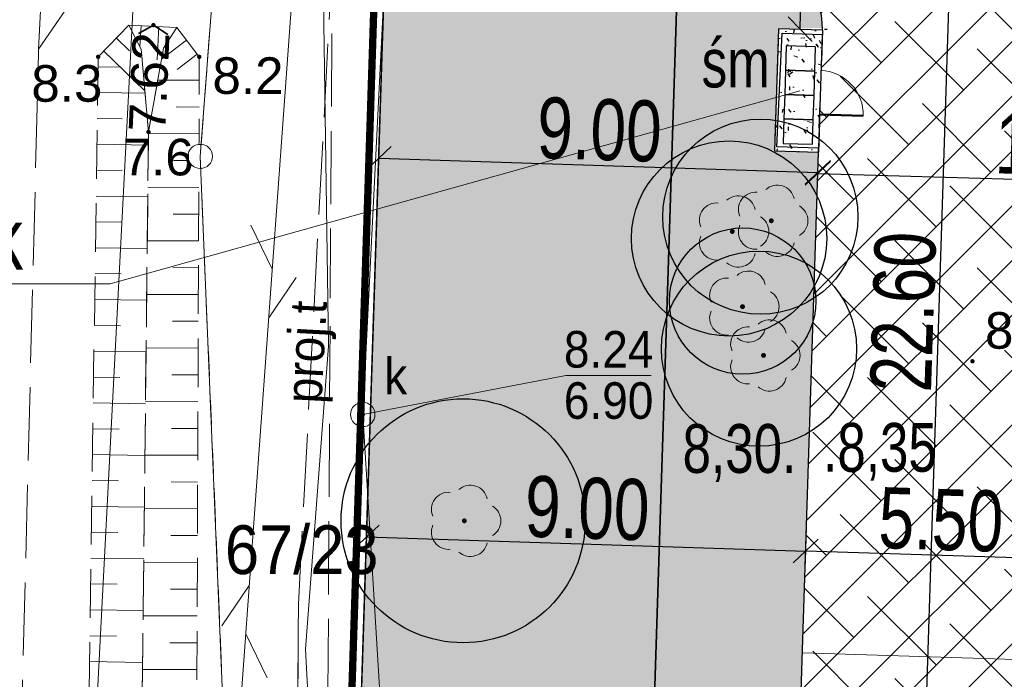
# Model space of a CAD drawing. Extents: x -3 to 10956327, y 0 to 11904415.
# Tile 8 of 14: x 5478128 to 5478148, y 5952206 to 5952219. Entities that reach past the tile are written whole.
import ezdxf
from ezdxf.enums import TextEntityAlignment as Align

# ---------------------------------------------------------------- set-up
doc = ezdxf.new("R2010")
doc.units = 0
doc.header["$LTSCALE"] = 0.5
doc.header["$PDMODE"] = 33
doc.header["$PDSIZE"] = 0.3
for name, pattern in [('1 1', [2, 1, -1]), ('2 1', [3, 2, -1]), ('3 1', [4, 3, -1]), ('EGKK', [4, 3, -1]), ('EGUG', [2, 1, -1]), ('HIDDEN', [0.375, 0.25, -0.125])]:
    doc.linetypes.add(name, pattern=pattern)
doc.layers.get('0').update_dxf_attribs({"color": 251})
doc.layers.get('Defpoints').update_dxf_attribs({"color": 251})
for name, color, linetype, lineweight in [('--budynek', 7, 'Continuous', 20), ('--drzewa do usunięcia', 1, 'Continuous', 30), ('--linia  zabudowy', 1, 'Continuous', 35), ('--naw.utw.proj', 251, 'Continuous', 0), ('--OPISY', 7, 'Continuous', 0), ('--wymiary', 7, 'Continuous', 0), ('--zagos.terenu', 7, 'Continuous', 30), ('EGDE', 7, 'Continuous', 20), ('EGDE_O', 7, 'Continuous', 20), ('EGKK', 251, 'Continuous', 20), ('EGPG', 251, 'Continuous', 20), ('EGPG_O', 251, 'Continuous', 20), ('EGUG', 251, 'Continuous', 20), ('OTK', 251, 'Continuous', 20), ('OTR', 251, 'Continuous', 20), ('OTRN', 251, 'Continuous', 20), ('OTRN_O', 251, 'Continuous', 18), ('OTRS', 251, 'Continuous', 20), ('OTRS_O', 251, 'Continuous', 18), ('OTZ', 3, 'Continuous', 20), ('SUE', 251, 'Continuous', 20), ('SUK', 251, 'Continuous', 20), ('SUK_O', 251, 'Continuous', 20), ('SUPS', 251, 'Continuous', 20), ('SUPS_O', 251, 'Continuous', 0), ('SUT', 251, 'Continuous', 20), ('SUT_O', 251, 'Continuous', 20)]:
    doc.layers.add(name, color=color, linetype=linetype, lineweight=lineweight)
for name, color, linetype in [('--drzewa', 74, 'Continuous'), ('--granica', 2, 'Continuous'), ('--rzędne terenu', 5, 'Continuous'), ('--trawa', 104, 'Continuous'), ('--utw.ażur', 251, 'Continuous')]:
    doc.layers.add(name, color=color, linetype=linetype)
doc.styles.add('1-500', font='arial.ttf', dxfattribs={"width": 0.75, "height": 1.25})
doc.styles.add('BDOT', font='Arial.ttf', dxfattribs={"width": 0.9})
doc.styles.add('EGBP', font='arial.ttf')
doc.styles.add('EGiB', font='Arial.ttf', dxfattribs={"width": 0.9})
doc.styles.add('GESUT', font='Arial.ttf', dxfattribs={"width": 0.9})
doc.styles.add('STYL-1', font='arial.ttf', dxfattribs={"width": 0.75})
doc.linetypes.add('LINIA ZAB2', pattern='A,0.4,[135,RODZLIN.shx,S=0.015,R=0,X=-0.1,Y=0],0.4', length=0.8)
doc.linetypes.add('OGRODZENIE1', pattern='A,0.4,-0.06,[143,RODZLIN.shx,S=0.012,R=0,X=0,Y=0],-0.06,0.4', length=0.92)
doc.linetypes.add('SUTP', pattern='A,7.5,[50,msgB.shx,S=1,R=0,X=0,Y=0],15,[50,msgB.shx,S=1,R=180,X=0,Y=0],7.5', length=30)
doc.dimstyles.new('1-500', dxfattribs={"dimtxt": 1.25, "dimasz": 0.5, "dimexe": 0.5, "dimexo": 1, "dimgap": 0.09, "dimtad": 1, "dimzin": 0, "dimdsep": 46, "dimtxsty": '1-500', "dimblk": 'OBLIQUE', "dimcen": 0.09, "dimclrt": 256, "dimadec": 0, "dimazin": 0, "dimtfac": 1, "dimtdec": 4, "dimtix": 1, "dimtofl": 0, "dimtmove": 2, "dimatfit": 3, "dimldrblk": 'OBLIQUE', "dimfxl": 0.5, "dimfxlon": 1, "dimtvp": 0.9, "dimtolj": 1, "dimtzin": 0, "dimarcsym": 0})

# ---------------------------------------------------------------- blocks, each defined once
blk = doc.blocks.new('OTZL')
at = {"layer": 'OTZ', "color": 0, "lineweight": 18, "const_width": 0.1}
blk.add_lwpolyline([(-0.05, 0, 1), (0.05, 0, 1)], format="xyb", close=True, dxfattribs=at)
at = {"layer": 'OTZ', "color": 0, "lineweight": 18}
for centre, start, end in [((0.247, 0.761), 12, 132), ((-0.647, 0.47), 84, 204), ((0.8, 0), 300, 60), ((-0.647, -0.47), 156, 276), ((0.247, -0.761), 228, 348)]:
    blk.add_arc(centre, 0.7, start, end, dxfattribs=at)
blk = doc.blocks.new('OTRN')
at = {"layer": 'OTRN', "color": 0, "const_width": 0.09}
blk.add_lwpolyline([(-0.045, 0, 1), (0.045, 0, 1)], format="xyb", close=True, dxfattribs=at)
at = {"layer": 'OTRN_O', "color": 0, "style": 'BDOT'}
blk.add_attdef('RZEDNA', (0.514, 0.515), '', height=1.5, dxfattribs=at)
blk = doc.blocks.new('SUKS')
at = {"layer": 'SUK', "color": 0, "lineweight": 18}
blk.add_circle((0, 0), 0.5, dxfattribs=at)
blk = doc.blocks.new('SUPS_A')
at = {"layer": 'SUPS', "color": 0, "const_width": 0.09, "flags": 128}
blk.add_lwpolyline([(-0.045, 0, 1), (0.045, 0, 1)], format="xyb", close=True, dxfattribs=at)
at = {"layer": 'SUPS_O', "color": 0, "style": 'GESUT', "width": 0.9}
blk.add_attdef('RZG', text='', height=1.5, dxfattribs=at).set_placement((3.31, -1.44), align=Align.CENTER)
blk.add_attdef('RZD', text='', height=1.5, dxfattribs=at).set_placement((3.31, -2.04), align=Align.TOP_CENTER)
blk = doc.blocks.new('EGPG_a')
at = {"layer": 'EGPG_O', "color": 0, "style": 'EGBP'}
blk.add_attdef('NRP', (0.976, 0.519), '', height=1.5, dxfattribs=at)
at = {"color": 0}
blk.add_wipeout([(0.48, 0), (0.457, 0.148), (0.388, 0.282), (0.282, 0.388), (0.148, 0.457), (0, 0.48), (-0.148, 0.457), (-0.282, 0.388), (-0.388, 0.282), (-0.457, 0.148), (-0.48, 0), (-0.457, -0.148), (-0.388, -0.282), (-0.282, -0.388), (-0.148, -0.457), (0, -0.48), (0.148, -0.457), (0.282, -0.388), (0.388, -0.282), (0.457, -0.148)], dxfattribs=at).dxf.layer = 'EGPG'
at = {"layer": 'EGPG', "color": 0, "lineweight": 18}
blk.add_circle((0, 0, 1), 0.5, dxfattribs=at)
blk = doc.blocks.new('OTKZ')
at = {"layer": 'OTK', "color": 0, "linetype": 'Continuous', "lineweight": 35}
for q in [(-0.6, -0.36), (0.6, -0.36)]:
    blk.add_line((0, 0), q, dxfattribs=at)
blk = doc.blocks.new('SUTP')
at = {"layer": 'SUT', "color": 0, "lineweight": 18}
for p, q in [((-1, 0.268), (0, 2)), ((1, -1.732), (0, 0))]:
    blk.add_line(p, q, dxfattribs=at)
blk = doc.blocks.new('OTRS')
at = {"layer": 'OTRS', "color": 0, "lineweight": -3, "const_width": 0.09}
blk.add_lwpolyline([(-0.045, 0, 1), (0.045, 0, 1)], format="xyb", close=True, dxfattribs=at)
at = {"layer": 'OTRS_O', "color": 0, "style": 'BDOT'}
blk.add_attdef('RZEDNA', (0.514, 0.515), '', height=1.5, dxfattribs=at)
blk = doc.blocks.new('krzyż')
for p, q in [((0, -0.5), (0, 0.5)), ((-0.5, 0), (0.5, 0))]:
    blk.add_line(p, q)
blk = doc.blocks.new('_Oblique')
at = {"color": 0, "linetype": 'ByBlock', "lineweight": -2}
blk.add_line((-0.5, -0.5), (0.5, 0.5), dxfattribs=at)
blk = doc.blocks.new('*D228')
at = {"layer": '--wymiary', "color": 0, "lineweight": -2}
for p, q in [((5478135.657, 5952216.494), (5478135.664, 5952216.689)), ((5478144.653, 5952216.205), (5478144.659, 5952216.401)), ((5478135.647, 5952216.19), (5478144.643, 5952215.901))]:
    blk.add_line(p, q, dxfattribs=at)
at = {"layer": 'Defpoints', "color": 0}
for p in [(5478144.643, 5952215.901), (5478135.625, 5952215.495), (5478144.62, 5952215.206)]:
    blk.add_point(p, dxfattribs=at)
at = {"layer": '--wymiary', "color": 0, "lineweight": -2, "xscale": 0.5, "yscale": 0.5, "zscale": 0.5}
for p, rotation in [((5478135.647, 5952216.19), 178.160296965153), ((5478144.643, 5952215.901), 358.160296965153)]:
    blk.add_blockref('_Oblique', p, dxfattribs=dict(at, rotation=rotation))
at = {"layer": '--wymiary', "insert": (5478140.169, 5952216.773), "char_height": 1.25, "attachment_point": 5, "rotation": 358.1603, "style": '1-500'}
blk.add_mtext('\\A1;9.00', dxfattribs=at)
blk = doc.blocks.new('*D273')
at = {"layer": '--wymiary', "color": 0, "lineweight": -2}
for p, q in [((5478144.382, 5952207.778), (5478144.41, 5952208.641)), ((5478149.879, 5952207.602), (5478149.907, 5952208.464)), ((5478149.891, 5952207.964), (5478144.394, 5952208.141))]:
    blk.add_line(p, q, dxfattribs=at)
at = {"layer": 'Defpoints', "color": 0}
for p in [(5478144.394, 5952208.141), (5478144.35, 5952206.779), (5478149.847, 5952206.602)]:
    blk.add_point(p, dxfattribs=at)
at = {"layer": '--wymiary', "color": 0, "lineweight": -2, "xscale": 0.5, "yscale": 0.5, "zscale": 0.5}
for p, rotation in [((5478144.394, 5952208.141), 178.1602969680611), ((5478149.891, 5952207.964), 358.1602969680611)]:
    blk.add_blockref('_Oblique', p, dxfattribs=dict(at, rotation=rotation))
at = {"layer": '--wymiary', "insert": (5478147.166, 5952208.78), "char_height": 1.25, "attachment_point": 5, "rotation": 358.1603, "style": '1-500'}
blk.add_mtext('\\A1;5.50', dxfattribs=at)
blk = doc.blocks.new('*D274')
at = {"layer": '--wymiary', "color": 0, "lineweight": -2}
for p, q in [((5478135.392, 5952208.227), (5478135.414, 5952208.93)), ((5478144.387, 5952207.939), (5478144.41, 5952208.641)), ((5478135.398, 5952208.43), (5478144.394, 5952208.141))]:
    blk.add_line(p, q, dxfattribs=at)
at = {"layer": 'Defpoints', "color": 0}
for p in [(5478144.394, 5952208.141), (5478135.36, 5952207.228), (5478144.355, 5952206.939)]:
    blk.add_point(p, dxfattribs=at)
at = {"layer": '--wymiary', "color": 0, "lineweight": -2, "xscale": 0.5, "yscale": 0.5, "zscale": 0.5}
for p, rotation in [((5478135.398, 5952208.43), 178.1602969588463), ((5478144.394, 5952208.141), 358.1602969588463)]:
    blk.add_blockref('_Oblique', p, dxfattribs=dict(at, rotation=rotation))
at = {"layer": '--wymiary', "insert": (5478139.919, 5952209.013), "char_height": 1.25, "attachment_point": 5, "rotation": 358.1603, "style": '1-500'}
blk.add_mtext('\\A1;9.00', dxfattribs=at)
blk = doc.blocks.new('*D276')
at = {"layer": '--wymiary', "color": 0, "lineweight": -2}
for p, q in [((5478146.762, 5952201.724), (5478147.488, 5952224.313)), ((5478146.988, 5952224.329), (5478147.988, 5952224.297)), ((5478146.263, 5952201.74), (5478147.262, 5952201.708))]:
    blk.add_line(p, q, dxfattribs=at)
at = {"layer": 'Defpoints', "color": 0}
for p in [(5478145.938, 5952224.362), (5478147.488, 5952224.313), (5478145.212, 5952201.774)]:
    blk.add_point(p, dxfattribs=at)
at = {"layer": '--wymiary', "color": 0, "lineweight": -2, "xscale": 0.5, "yscale": 0.5, "zscale": 0.5}
for p, rotation in [((5478147.488, 5952224.313), 88.16029638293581), ((5478146.762, 5952201.724), 268.1602963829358)]:
    blk.add_blockref('_Oblique', p, dxfattribs=dict(at, rotation=rotation))
at = {"layer": '--wymiary', "insert": (5478146.397, 5952213.042), "char_height": 1.25, "attachment_point": 5, "rotation": 88.1603, "style": '1-500'}
blk.add_mtext('\\A1;22.60', dxfattribs=at)
blk = doc.blocks.new('furtka')
at = {"linetype": 'Continuous', "lineweight": 50, "flags": 128}
blk.add_lwpolyline([(0, 0), (0, 1.005)], dxfattribs=at)
at = {"linetype": 'Continuous'}
blk.add_arc((0, 0), 1.005, 0, 90, dxfattribs=at)
blk = doc.blocks.new('*D295')
at = {"layer": '--wymiary', "color": 0, "lineweight": -2}
for p, q in [((5478144.643, 5952215.882), (5478155.138, 5952215.564)), ((5478144.625, 5952215.303), (5478144.628, 5952215.382)), ((5478155.12, 5952214.985), (5478155.123, 5952215.064))]:
    blk.add_line(p, q, dxfattribs=at)
at = {"layer": 'Defpoints', "color": 0}
for p in [(5478144.656, 5952216.303), (5478155.151, 5952215.985), (5478155.138, 5952215.564)]:
    blk.add_point(p, dxfattribs=at)
at = {"layer": '--wymiary', "color": 0, "lineweight": -2, "xscale": 0.5, "yscale": 0.5, "zscale": 0.5}
for p, rotation in [((5478144.643, 5952215.882), 178.2625301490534), ((5478155.138, 5952215.564), 358.2625301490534)]:
    blk.add_blockref('_Oblique', p, dxfattribs=dict(at, rotation=rotation))
at = {"layer": '--wymiary', "insert": (5478149.913, 5952216.451), "char_height": 1.25, "attachment_point": 5, "rotation": 358.2625, "style": '1-500'}
blk.add_mtext('\\A1;10.50', dxfattribs=at)
blk = doc.blocks.new('*D316')
at = {"layer": '--wymiary', "color": 0, "lineweight": -2}
for p, q in [((5478144.282, 5952218.837), (5478144.391, 5952225.788)), ((5478144.946, 5952225.779), (5478144.891, 5952225.78)), ((5478144.837, 5952218.828), (5478144.782, 5952218.829))]:
    blk.add_line(p, q, dxfattribs=at)
at = {"layer": 'Defpoints', "color": 0}
for p in [(5478143.946, 5952225.795), (5478144.391, 5952225.788), (5478143.837, 5952218.844)]:
    blk.add_point(p, dxfattribs=at)
at = {"layer": '--wymiary', "color": 0, "lineweight": -2, "xscale": 0.5, "yscale": 0.5, "zscale": 0.5}
for p, rotation in [((5478144.391, 5952225.788), 89.1029324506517), ((5478144.282, 5952218.837), 269.1029324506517)]:
    blk.add_blockref('_Oblique', p, dxfattribs=dict(at, rotation=rotation))
at = {"layer": '--wymiary', "insert": (5478143.608, 5952222.324), "char_height": 1.25, "attachment_point": 5, "rotation": 89.1029, "style": '1-500'}
blk.add_mtext('\\A1;6.95', dxfattribs=at)
blk = doc.blocks.new('*D326')
at = {"color": 0, "lineweight": -2}
for p, q in [((5478123.686, 5952226.313), (5478122.788, 5952198.283)), ((5478124.185, 5952226.297), (5478123.186, 5952226.329)), ((5478123.288, 5952198.267), (5478122.288, 5952198.299))]:
    blk.add_line(p, q, dxfattribs=at)
at = {"layer": 'Defpoints', "color": 0}
for p in [(5478135.96, 5952225.92), (5478122.788, 5952198.283), (5478135.062, 5952197.89)]:
    blk.add_point(p, dxfattribs=at)
at = {"color": 0, "lineweight": -2, "xscale": 0.5, "yscale": 0.5, "zscale": 0.5}
for p, rotation in [((5478123.686, 5952226.313), 88.16605781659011), ((5478122.788, 5952198.283), 268.1660578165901)]:
    blk.add_blockref('_Oblique', p, dxfattribs=dict(at, rotation=rotation))
at = {"insert": (5478122.509, 5952212.321), "char_height": 1.25, "attachment_point": 5, "rotation": 88.1661, "style": '1-500'}
blk.add_mtext('\\A1;28.04', dxfattribs=at)

msp = doc.modelspace()

# ---------------------------------------------------------------- hatches: boundary and pattern name
at = {"layer": '--naw.utw.proj', "linetype": 'HIDDEN'}
h = msp.add_hatch(dxfattribs=at)
h.set_pattern_fill('02-Tynk zaprawa', color=256, scale=0.75)
h.set_pattern_definition([(10, (2711033.6082, 2969837.811), (-0.0214054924, 2.2809355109), [0, -0.75]), (12, (2711033.8332, 2969837.436), (-0.2477180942, 2.2476122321), [0, -0.75]), (-3, (2711033.3082, 2969837.286), (0.4922419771, 2.2272904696), [0, -1.125]), (-82, (2711033.3832, 2969837.3985), (3.1169359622, -0.6222621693), [0, -0.375]), (23, (2711033.3082, 2969837.3235), (0.5016122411, 2.657232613), [0, -0.6]), (58, (2711033.1582, 2969837.136), (2.8222854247, -0.4369839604), [0, -0.45]), (79, (2711033.1582, 2969837.586), (-2.771084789, 1.0734705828), [0, -0.675]), (40, (2711033.6082, 2969837.811), (-2.12318687, 3.1137120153), [0, -0.75]), (92, (2711033.8332, 2969837.436), (-3.0060248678, 0.120164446), [0, -0.75]), (-43, (2711033.308, 2969837.286), (3.8547490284, 3.5838575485), [0, -1.125]), (-12, (2711033.3832, 2969837.3985), (1.4948562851, 1.9825248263), [0, -0.375]), (63, (2711033.3082, 2969837.3235), (-1.2569534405, 2.3239391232), [0, -0.675]), (6, (2711033.1582, 2969837.136), (1.161955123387, -0.292645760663), [0, -0.45]), (138, (2711033.1582, 2969837.586), (-2.8492060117, -2.3797636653), [0, -3.225]), (82, (2711033.6082, 2969837.811), (-2.1759132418, 0.684490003), [0.075, -0.75]), (-12, (2711033.8332, 2969837.436), (0.6878845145, 2.1540519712), [0.075, -0.75]), (37, (2711033.3082, 2969837.286), (-1.0545954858, 2.0226105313), [0.075, -1.125]), (-102, (2711033.3832, 2969837.3985), (2.7161355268, -1.6507900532), [0.075, -0.375]), (103, (2711033.3082, 2969837.3235), (-2.5297592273, 0.9554152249), [0.075, -0.6]), (-19, (2711033.1582, 2969837.136), (0.2090919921, -2.8482504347), [0.075, -0.45]), (9, (2711033.1582, 2969837.586), (0.0609655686, 2.9711164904), [0.075, -0.675]), (-92, (2711033.6082, 2969837.811), (3.73462829, -0.5056446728), [0.075, -0.75]), (-62, (2711033.8332, 2969837.436), (2.7544738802, 1.20975148), [0.075, -0.75]), (143, (2711033.308, 2969837.286), (-3.459017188, -3.967155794), [0.075, -1.125]), (112, (2711033.3832, 2969837.3985), (-2.4795005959, 0.1306782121), [0.075, -0.375]), (-53, (2711033.3082, 2969837.3235), (2.6397547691, 0.1109944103), [0.075, -0.675]), (126, (2711033.1582, 2969837.136), (-0.32753889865, 1.152605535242), [0.075, -0.45]), (38, (2711033.1582, 2969837.586), (-1.8488502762, 3.219161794), [0.075, -3.225]), (82, (2711033.6157, 2969837.811), (-2.1759132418, 0.684490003), [0.075, -0.75]), (-12, (2711033.8407, 2969837.436), (0.6878845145, 2.1540519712), [0.075, -0.75]), (37, (2711033.3157, 2969837.286), (-1.0545954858, 2.0226105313), [0.075, -1.125]), (-102, (2711033.3907, 2969837.3985), (2.7161355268, -1.6507900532), [0.075, -0.375]), (103, (2711033.3157, 2969837.3235), (-2.5297592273, 0.9554152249), [0.075, -0.6]), (-19, (2711033.1507, 2969837.136), (0.2090919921, -2.8482504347), [0.075, -0.45]), (9, (2711033.1507, 2969837.586), (0.0609655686, 2.9711164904), [0.075, -0.675]), (-92, (2711033.6157, 2969837.811), (3.73462829, -0.5056446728), [0.075, -0.75]), (-62, (2711033.8407, 2969837.436), (2.7544738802, 1.20975148), [0.075, -0.75]), (143, (2711033.3157, 2969837.286), (-3.459017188, -3.967155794), [0.075, -1.125]), (112, (2711033.3907, 2969837.3985), (-2.4795005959, 0.1306782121), [0.075, -0.375]), (-53, (2711033.3157, 2969837.3235), (2.6397547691, 0.1109944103), [0.075, -0.675]), (126, (2711033.1507, 2969837.136), (-0.32753889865, 1.152605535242), [0.075, -0.45]), (38, (2711033.1507, 2969837.586), (-1.8488502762, 3.219161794), [0.075, -3.225])])
h.paths.add_polyline_path([(5478143.837, 5952218.844), (5478144.736, 5952218.815), (5478144.656, 5952216.316), (5478143.757, 5952216.345)])
at = {"layer": '--utw.ażur'}
h = msp.add_hatch(dxfattribs=at)
h.set_pattern_fill('ANSI38', color=256, scale=0.25, style=0)
h.paths.add_polyline_path([(5478144.246, 5952203.557, -0.284874), (5478146.06, 5952201.747), (5478149.687, 5952201.63), (5478150.3, 5952220.716), (5478156.301, 5952220.533), (5478156.414, 5952224.036), (5478141.917, 5952224.491), (5478139.418, 5952224.572), (5478135.906, 5952224.684), (5478135.77, 5952220.602), (5478143.285, 5952220.362, -0.405573), (5478144.737, 5952218.863), (5478144.656, 5952216.316)])

# ---------------------------------------------------------------- linework, layer by layer
at = {"layer": '--drzewa'}
for centre, radius in [((5478143.465, 5952214.993, 8.209), 2), ((5478142.824, 5952214.547, 8.209), 2), ((5478143.103, 5952213.264, 8.209), 1.5), ((5478143.437, 5952212.288, 8.209), 2)]:
    msp.add_circle(centre, radius, dxfattribs=at)
at = {"layer": '--linia  zabudowy', "linetype": 'LINIA ZAB2', "ltscale": 10}
msp.add_lwpolyline([(5478142.281, 5952235.821), (5478142.121, 5952230.823), (5478141.96, 5952225.826), (5478141.057, 5952197.707)], dxfattribs=at)
at = {"layer": '--wymiary'}
msp.add_line((5478151.275, 5952205.831), (5478144.327, 5952206.055), dxfattribs=at)
at = {"layer": '--zagos.terenu', "linetype": 'HIDDEN', "lineweight": 25, "ltscale": 5}
msp.add_line((5478144.736, 5952218.815), (5478144.656, 5952216.316), dxfattribs=at)
at = {"layer": '--zagos.terenu', "linetype": 'Continuous'}
msp.add_line((5478144.246, 5952203.556), (5478144.656, 5952216.316), dxfattribs=at)
msp.add_lwpolyline([(5478144.736, 5952218.815), (5478143.837, 5952218.844), (5478143.757, 5952216.345), (5478144.656, 5952216.316)], dxfattribs=at)
at = {"layer": '--zagos.terenu', "linetype": 'Continuous', "lineweight": 25, "ltscale": 5, "flags": 128}
for points in [[(5478143.981, 5952217.996), (5478144.581, 5952217.977), (5478144.597, 5952218.477), (5478143.997, 5952218.496)], [(5478143.965, 5952217.496), (5478144.565, 5952217.477), (5478144.581, 5952217.977), (5478143.981, 5952217.996)], [(5478143.949, 5952216.997), (5478144.549, 5952216.977), (5478144.565, 5952217.477), (5478143.965, 5952217.496)], [(5478143.933, 5952216.497), (5478144.533, 5952216.478), (5478144.549, 5952216.977), (5478143.949, 5952216.997)]]:
    msp.add_lwpolyline(points, close=True, dxfattribs=at)
at = {"layer": '--zagos.terenu', "linetype": 'Continuous'}
msp.add_arc((5478143.237, 5952218.863), 1.5, 358.1603, 88.1603, dxfattribs=at)
at = {"color": 104}
msp.add_line((5478143.829, 5952218.588), (5478143.764, 5952216.589), dxfattribs=at)
at = {"color": 6}
msp.add_line((5478144.672, 5952216.816), (5478144.688, 5952217.316), dxfattribs=at)
at = {"color": 34, "linetype": 'OGRODZENIE1', "lineweight": 30, "ltscale": 3}
msp.add_lwpolyline([(5478143.91, 5952218.758), (5478144.734, 5952218.731), (5478144.659, 5952216.401), (5478143.8, 5952216.425)], close=True, dxfattribs=at)
at = {"layer": 'OTK', "linetype": '3 1', "lineweight": 18}
msp.add_lwpolyline([(5478128.828, 5952171.097), (5478128.63, 5952175.15), (5478128.21, 5952200), (5478128.68, 5952218.43), (5478128.8, 5952220.95), (5478128.95, 5952224.6), (5478129.06, 5952228.05), (5478130.35, 5952248.13), (5478131.12, 5952258.45), (5478131.23, 5952259.771)], dxfattribs=at)
msp.add_lwpolyline([(5478128.68, 5952218.43), (5478129.31, 5952219.35), (5478129.82, 5952219.96), (5478130.43, 5952220.37), (5478131.15, 5952220.59), (5478132.38, 5952220.77), (5478135.792, 5952220.602), (5478135.928, 5952224.684), (5478133.98, 5952224.84), (5478132.3, 5952224.98), (5478131.27, 5952225.19), (5478130.69, 5952225.52), (5478130.02, 5952226.28), (5478129.5, 5952227.17), (5478129.06, 5952228.05), (5478128.95, 5952224.6), (5478128.8, 5952220.95)], close=True, dxfattribs=at)
at = {"layer": 'OTK', "linetype": '1 1', "lineweight": 35, "flags": 128}
msp.add_lwpolyline([(5478131.32, 5952226.92), (5478131.03, 5952218.92)], dxfattribs=at)
at = {"layer": 'OTR'}
for p, q in [((5478130.777, 5952218.907), (5478130.755, 5952218.478)), ((5478131.144, 5952218.889), (5478131.109, 5952218.21)), ((5478130.273, 5952218.655), (5478130.539, 5952218.396)), ((5478131.708, 5952218.611), (5478131.199, 5952218.221)), ((5478130.016, 5952218.389), (5478130.855, 5952217.576)), ((5478131.928, 5952218.325), (5478131.516, 5952218.009)), ((5478129.897, 5952218.067), (5478130.355, 5952218.06)), ((5478131.968, 5952217.79), (5478131.122, 5952217.793)), ((5478129.889, 5952217.537), (5478130.86, 5952217.523)), ((5478131.966, 5952217.241), (5478131.494, 5952217.243)), ((5478129.882, 5952217.007), (5478130.394, 5952216.999)), ((5478131.964, 5952216.692), (5478130.93, 5952216.696)), ((5478129.874, 5952216.477), (5478130.927, 5952216.461)), ((5478131.962, 5952216.143), (5478131.443, 5952216.145)), ((5478129.867, 5952215.947), (5478130.394, 5952215.939)), ((5478131.96, 5952215.594), (5478130.918, 5952215.598)), ((5478129.859, 5952215.416), (5478130.915, 5952215.401)), ((5478131.958, 5952215.045), (5478131.435, 5952215.047)), ((5478129.851, 5952214.886), (5478130.38, 5952214.879)), ((5478131.956, 5952214.496), (5478130.905, 5952214.5)), ((5478129.844, 5952214.356), (5478130.904, 5952214.341)), ((5478129.836, 5952213.826), (5478130.367, 5952213.819)), ((5478131.954, 5952213.947), (5478131.427, 5952213.949)), ((5478131.952, 5952213.398), (5478130.893, 5952213.401)), ((5478129.828, 5952213.296), (5478130.892, 5952213.281)), ((5478129.821, 5952212.766), (5478130.354, 5952212.758)), ((5478131.95, 5952212.849), (5478131.419, 5952212.85)), ((5478129.813, 5952212.236), (5478130.88, 5952212.221)), ((5478131.948, 5952212.299), (5478130.881, 5952212.303)), ((5478129.806, 5952211.706), (5478130.34, 5952211.698)), ((5478131.946, 5952211.75), (5478131.41, 5952211.752)), ((5478129.798, 5952211.176), (5478130.869, 5952211.16)), ((5478131.944, 5952211.201), (5478130.869, 5952211.205)), ((5478129.79, 5952210.646), (5478130.327, 5952210.638)), ((5478131.942, 5952210.652), (5478131.402, 5952210.654)), ((5478129.783, 5952210.116), (5478130.857, 5952210.1)), ((5478131.94, 5952210.103), (5478130.857, 5952210.107)), ((5478129.775, 5952209.586), (5478130.313, 5952209.578)), ((5478131.937, 5952209.554), (5478131.394, 5952209.556)), ((5478129.768, 5952209.056), (5478130.845, 5952209.04)), ((5478131.935, 5952209.005), (5478130.845, 5952209.009)), ((5478129.76, 5952208.525), (5478130.3, 5952208.518)), ((5478131.933, 5952208.456), (5478131.386, 5952208.458)), ((5478129.752, 5952207.995), (5478130.834, 5952207.98)), ((5478131.931, 5952207.907), (5478130.833, 5952207.911)), ((5478129.745, 5952207.465), (5478130.286, 5952207.458)), ((5478131.929, 5952207.358), (5478131.378, 5952207.36)), ((5478129.737, 5952206.935), (5478130.822, 5952206.92)), ((5478131.927, 5952206.809), (5478130.821, 5952206.813)), ((5478129.729, 5952206.405), (5478130.273, 5952206.397)), ((5478131.925, 5952206.26), (5478131.37, 5952206.262)), ((5478129.722, 5952205.875), (5478130.81, 5952205.859)), ((5478131.923, 5952205.711), (5478130.809, 5952205.715))]:
    msp.add_line(p, q, dxfattribs=at)
at = {"layer": 'OTR', "linetype": '2 1', "lineweight": 18}
for points in [[(5478131.389, 5952170.103), (5478131.02, 5952177.9), (5478130.74, 5952199.46), (5478130.93, 5952216.73), (5478130.78, 5952218.43), (5478130.53, 5952218.92), (5478129.9, 5952218.27), (5478129.63, 5952199.49), (5478129.66, 5952187.82), (5478130.01, 5952177.81), (5478130.345, 5952170.112)], [(5478132.241, 5952170.434), (5478131.84, 5952177.88), (5478131.9, 5952199.5), (5478131.97, 5952218.27), (5478131.51, 5952218.87), (5478131.24, 5952218.45), (5478130.93, 5952216.73), (5478130.74, 5952199.46), (5478131.02, 5952177.9), (5478131.359, 5952170.742)]]:
    msp.add_lwpolyline(points, dxfattribs=at)
msp.add_lwpolyline([(5478130.53, 5952218.92), (5478130.78, 5952218.43), (5478130.93, 5952216.73), (5478131.24, 5952218.45), (5478131.51, 5952218.87)], close=True, dxfattribs=at)

# ---------------------------------------------------------------- block references
at = {"layer": '--budynek', "linetype": 'Continuous', "xscale": -0.9000000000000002, "yscale": 0.9000000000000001, "rotation": 268.1767586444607}
msp.add_blockref('furtka', (5478144.669, 5952217.087), dxfattribs=at)
at = {"layer": '--drzewa do usunięcia', "xscale": 2, "yscale": 2, "zscale": 2, "rotation": 45}
msp.add_blockref('krzyż', (5478149.54, 5952208.74, 8.36), dxfattribs=at)
at = {"layer": 'OTK', "xscale": 0.5, "yscale": 0.5, "zscale": 0.5, "rotation": 357.9239370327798}
msp.add_blockref('OTKZ', (5478131.03, 5952218.92), dxfattribs=at)
at = {"layer": 'OTRN'}
ref = msp.add_blockref('OTRN', (5478129.9, 5952218.27), dxfattribs=dict(at, xscale=0.5, yscale=0.5, zscale=0.5, rotation=360))
ref.add_attrib('RZEDNA', '8.3', (5478128.53, 5952217.35, 8.3), dxfattribs={"layer": 'OTRN_O', "color": 0, "height": 0.75, "style": 'BDOT'})
ref = msp.add_blockref('OTRN', (5478131.97, 5952218.27), dxfattribs=dict(at, xscale=0.5, yscale=0.5, zscale=0.5, rotation=360))
ref.add_attrib('RZEDNA', '8.2', (5478132.24, 5952217.51, 8.2), dxfattribs={"layer": 'OTRN_O', "color": 0, "height": 0.75, "style": 'BDOT'})
ref = msp.add_blockref('OTRN', (5478130.93, 5952216.73), dxfattribs=dict(at, xscale=0.5, yscale=0.5, zscale=0.5, rotation=360))
ref.add_attrib('RZEDNA', '7.6', (5478130.4, 5952215.84, 7.6), dxfattribs={"layer": 'OTRN_O', "color": 0, "height": 0.75, "style": 'BDOT'})
at = {"layer": 'OTRN', "xscale": 0.5, "yscale": 0.5, "zscale": 0.5}
msp.add_blockref('OTRN', (5478147.81, 5952212.03, 8.29), dxfattribs=at).add_auto_attribs({'RZEDNA': '8.3'})
at = {"layer": 'OTRS'}
ref = msp.add_blockref('OTRS', (5478131.03, 5952218.92, 7.621), dxfattribs=dict(at, xscale=0.5, yscale=0.5, zscale=0.5))
ref.add_attrib('RZEDNA', '7.62', (5478131.272, 5952216.716, 7.621), dxfattribs={"layer": 'OTRS_O', "color": 0, "height": 0.75, "rotation": 447.4647, "style": 'BDOT'})
at = {"layer": 'OTZ', "lineweight": 18, "xscale": 0.5, "yscale": 0.5, "zscale": 0.5}
for p in [(5478143.69, 5952214.91, 8.428), (5478142.89, 5952214.69, 8.209), (5478143.1, 5952213.15, 8.202), (5478143.53, 5952212.15, 8.285)]:
    msp.add_blockref('OTZL', p, dxfattribs=at)
at = {"layer": 'OTZ', "xscale": 0.5, "yscale": 0.5, "zscale": 0.5, "rotation": 360}
msp.add_blockref('OTZL', (5478137.4, 5952208.76), dxfattribs=at)
at = {"layer": 'SUK', "xscale": 0.5, "yscale": 0.5, "zscale": 0.5, "rotation": 360}
msp.add_blockref('SUKS', (5478135.32, 5952210.94), dxfattribs=at)
at = {"layer": 'SUT', "linetype": 'SUTP', "lineweight": 18, "xscale": 0.5, "yscale": 0.5, "zscale": 0.5, "rotation": 355.8464788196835}
msp.add_blockref('SUTP', (5478132.922, 5952206.44), dxfattribs=at)

# ---------------------------------------------------------------- texts
at = {"layer": '--OPISY', "insert": (5478123.555, 5952215.161), "char_height": 1.25, "width": 27.21426, "attachment_point": 1, "line_spacing_factor": 0.8, "style": '1-500'}
msp.add_mtext('\\pxsm1,;śmietnik', dxfattribs=at)
at = {"layer": '--rzędne terenu', "char_height": 1, "width": 11.893, "attachment_point": 1, "style": 'STYL-1'}
for s, insert in [('8,30. ', (5478141.871, 5952210.742, -2.051)), ('.8,35 ', (5478144.751, 5952210.766, -18.512))]:
    msp.add_mtext(s, dxfattribs=dict(at, insert=insert))
at = {"color": 0, "linetype": 'Continuous', "insert": (5478142.262, 5952218.643), "char_height": 1, "width": 0.99254, "attachment_point": 1, "style": '1-500'}
msp.add_mtext('śm', dxfattribs=at)
at = {"layer": 'EGDE_O', "insert": (5478132.496, 5952207.654), "char_height": 1, "attachment_point": 7, "style": 'EGiB'}
msp.add_mtext('67/23', dxfattribs=at)
at = {"layer": 'SUK_O', "insert": (5478135.76, 5952211.35), "char_height": 0.75, "attachment_point": 7, "style": 'GESUT'}
msp.add_mtext('k', dxfattribs=at)

# ---------------------------------------------------------------- dimensions: what is measured, and where the dimension line sits
at = {"layer": '--wymiary'}
for p1, p2, distance, picture, middle in [((5478143.837, 5952218.844), (5478143.946, 5952225.795), -0.445, '*D316', (5478143.608, 5952222.324)), ((5478135.625, 5952215.495), (5478144.62, 5952215.206), 0.695, '*D228', (5478140.169, 5952216.773)), ((5478144.656, 5952216.303), (5478155.151, 5952215.985), -0.421, '*D295', (5478149.913, 5952216.451))]:
    dim = msp.add_aligned_dim(p1=p1, p2=p2, distance=distance, dimstyle='1-500', dxfattribs=at)
    dim.commit()
    dim.dimension.update_dxf_attribs({"geometry": picture, "text_midpoint": middle})
for p1, p2, distance, override, picture, middle in [((5478145.212, 5952201.774), (5478145.938, 5952224.362), -1.551, {"dimtxt": 1.25, "dimtxsty": '1-500'}, '*D276', (5478146.397, 5952213.042)), ((5478135.36, 5952207.228), (5478144.355, 5952206.939), 1.203, {"dimtxt": 1.25}, '*D274', (5478139.919, 5952209.013)), ((5478149.847, 5952206.602), (5478144.35, 5952206.779), -1.363, {"dimtxt": 1.25}, '*D273', (5478147.166, 5952208.78))]:
    dim = msp.add_aligned_dim(p1=p1, p2=p2, distance=distance, dimstyle='1-500', override=override, dxfattribs=at)
    dim.commit()
    dim.dimension.update_dxf_attribs({"geometry": picture, "text_midpoint": middle})

# ---------------------------------------------------------------- next in the draw order: hatches: boundary and pattern name
at = {"layer": '--trawa', "linetype": 'HIDDEN', "transparency": 33554687}
h = msp.add_hatch(dxfattribs=at)
h.set_pattern_fill('02-Tynk zaprawa', color=256, scale=2)
h.set_pattern_definition([(10, (0.8, 1.2), (-0.057081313, 6.0824946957), [0, -2]), (12, (1.4, 0.2), (-0.6605815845, 5.993632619), [0, -2]), (-3, (0, -0.2), (1.312645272, 5.9394412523), [0, -3]), (-82, (0.2, 0.1), (8.311829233, -1.659365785), [0, -1]), (23, (0, -0.1), (1.337632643, 7.0859536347), [0, -1.6]), (58, (-0.4, -0.6), (7.526094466, -1.165290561), [0, -1.2]), (79, (-0.4, 0.6), (-7.389559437, 2.862588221), [0, -1.8]), (40, (0.8, 1.2), (-5.661831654, 8.303232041), [0, -2]), (92, (1.4, 0.2), (-8.016066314, 0.3204385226), [0, -2]), (-43, (0, -0.2), (10.279330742, 9.556953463), [0, -3]), (-12, (0.2, 0.1), (3.986283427, 5.28673287), [0, -1]), (63, (0, -0.1), (-3.3518758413, 6.1971709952), [0, -1.8]), (6, (-0.4, -0.6), (3.0985469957, -0.7803886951), [0, -1.2]), (138, (-0.4, 0.6), (-7.597882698, -6.346036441), [0, -8.6]), (82, (0.8, 1.2), (-5.8024353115, 1.8253066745), [0.2, -2]), (-12, (1.4, 0.2), (1.8343587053, 5.74413859), [0.2, -2]), (37, (0, -0.2), (-2.812254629, 5.3936280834), [0.2, -3]), (-102, (0.2, 0.1), (7.2430280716, -4.4021068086), [0.2, -1]), (103, (0, -0.1), (-6.746024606, 2.547773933), [0.2, -1.6]), (-19, (-0.4, -0.6), (0.5575786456, -7.5953344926), [0.2, -1.2]), (9, (-0.4, 0.6), (0.1625748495, 7.922977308), [0.2, -1.8]), (-92, (0.8, 1.2), (9.959008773, -1.348385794), [0.2, -2]), (-62, (1.4, 0.2), (7.3452636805, 3.2260039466), [0.2, -2]), (143, (0, -0.2), (-9.224045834, -10.579082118), [0.2, -3]), (112, (0.2, 0.1), (-6.612001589, 0.3484752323), [0.2, -1]), (-53, (0, -0.1), (7.039346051, 0.295985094), [0.2, -1.8]), (126, (-0.4, -0.6), (-0.87343706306, 3.07361476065), [0.2, -1.2]), (38, (-0.4, 0.6), (-4.930267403, 8.584431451), [0.2, -8.6]), (82, (0.82, 1.2), (-5.8024353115, 1.8253066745), [0.2, -2]), (-12, (1.42, 0.2), (1.8343587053, 5.74413859), [0.2, -2]), (37, (0.02, -0.2), (-2.812254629, 5.3936280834), [0.2, -3]), (-102, (0.22, 0.1), (7.2430280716, -4.4021068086), [0.2, -1]), (103, (0.02, -0.1), (-6.746024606, 2.547773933), [0.2, -1.6]), (-19, (-0.42, -0.6), (0.5575786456, -7.5953344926), [0.2, -1.2]), (9, (-0.42, 0.6), (0.1625748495, 7.922977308), [0.2, -1.8]), (-92, (0.82, 1.2), (9.959008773, -1.348385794), [0.2, -2]), (-62, (1.42, 0.2), (7.3452636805, 3.2260039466), [0.2, -2]), (143, (0.02, -0.2), (-9.224045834, -10.579082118), [0.2, -3]), (112, (0.22, 0.1), (-6.612001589, 0.3484752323), [0.2, -1]), (-53, (0.02, -0.1), (7.039346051, 0.295985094), [0.2, -1.8]), (126, (-0.42, -0.6), (-0.87343706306, 3.07361476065), [0.2, -1.2]), (38, (-0.42, 0.6), (-4.930267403, 8.584431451), [0.2, -8.6])])
h.paths.add_polyline_path([(5478182.42, 5952197.17), (5478135.06, 5952197.9), (5478135.792, 5952220.602), (5478143.285, 5952220.362, -0.40553), (5478144.737, 5952218.863), (5478143.837, 5952218.844), (5478143.757, 5952216.345), (5478144.656, 5952216.316), (5478144.246, 5952203.557, -0.282841), (5478146.06, 5952201.747), (5478149.687, 5952201.63, -0.445333), (5478151.195, 5952203.332), (5478154.741, 5952203.219), (5478154.824, 5952205.804), (5478159.322, 5952205.659), (5478159.174, 5952201.067), (5478167.014, 5952200.816), (5478167.431, 5952213.809), (5478159.591, 5952214.061), (5478159.442, 5952209.401), (5478159.47, 5952210.277), (5478159.442, 5952209.401), (5478155.213, 5952209.976), (5478155.298, 5952220.56), (5478156.297, 5952220.528), (5478156.414, 5952224.036), (5478141.917, 5952224.491), (5478141.956, 5952225.691), (5478139.457, 5952225.771), (5478139.418, 5952224.572), (5478135.928, 5952224.684), (5478135.96, 5952225.92), (5478183.22, 5952225.18)])

# ---------------------------------------------------------------- next in the draw order: linework, layer by layer
msp.add_line((5478135.06, 5952197.9), (5478135.764, 5952219.804))
at = {"layer": 'EGDE', "lineweight": 18}
msp.add_lwpolyline([(5478135.06, 5952197.9), (5478182.42, 5952197.17), (5478183.22, 5952225.18), (5478135.96, 5952225.92)], close=True, dxfattribs=at)
at = {"layer": 'EGKK', "linetype": 'EGKK', "lineweight": 18}
msp.add_lwpolyline([(5478135.06, 5952197.9), (5478182.42, 5952197.17), (5478183.22, 5952225.18), (5478135.96, 5952225.92)], close=True, dxfattribs=at)
at = {"layer": 'EGUG', "linetype": 'EGUG', "lineweight": 18}
msp.add_lwpolyline([(5478135.06, 5952197.9), (5478182.42, 5952197.17), (5478183.22, 5952225.18), (5478135.96, 5952225.92)], close=True, dxfattribs=at)
at = {"layer": 'SUE', "linetype": '3 1', "lineweight": 18}
msp.add_lwpolyline([(5478116.68, 5952186.92), (5478116.56, 5952196.92), (5478134.56, 5952197.25), (5478134.74, 5952228.28), (5478137.44, 5952261.9), (5478138.39, 5952261.75), (5478138.62, 5952261.73), (5478140.85, 5952261.47), (5478140.97, 5952261.23)], dxfattribs=at)
at = {"layer": 'SUK', "lineweight": 18}
msp.add_lwpolyline([(5478137.704, 5952171.888), (5478135.32, 5952210.94), (5478137.17, 5952247.91)], dxfattribs=at)
at = {"layer": 'SUPS', "linetype": 'Continuous'}
msp.add_lwpolyline([(5478135.32, 5952210.94), (5478139.478, 5952211.737), (5478141.228, 5952211.737)], dxfattribs=at)

# ---------------------------------------------------------------- next in the draw order: block references
at = {"layer": 'SUPS'}
ref = msp.add_blockref('SUPS_A', (5478135.32, 5952210.94), dxfattribs=dict(at, xscale=0.5, yscale=0.5, zscale=0.5, rotation=360))
ref.add_attrib('RZG', '8.24', (5478139.44, 5952211.9, 8.24), dxfattribs={"layer": 'SUPS_O', "color": 0, "height": 0.75, "style": 'GESUT', "width": 0.9})
ref.add_attrib('RZD', '6.90', dxfattribs={"layer": 'SUPS_O', "color": 0, "height": 0.75, "style": 'GESUT', "width": 0.9}).set_placement((5478140.356, 5952211.6, 8.24), align=Align.TOP_CENTER)

# ---------------------------------------------------------------- next in the draw order: texts
at = {"layer": 'SUT_O', "insert": (5478134.7, 5952211.143), "char_height": 0.75, "attachment_point": 7, "rotation": 86.975, "style": 'GESUT', "bg_fill": 3, "box_fill_scale": 1.1, "bg_fill_color": 256, "bg_fill_transparency": 0}
msp.add_mtext('proj.t', dxfattribs=at)

# ---------------------------------------------------------------- next in the draw order: linework, layer by layer
at = {"layer": '--drzewa'}
msp.add_circle((5478137.375, 5952208.76), 2.5, dxfattribs=at)
at = {"layer": '--granica', "lineweight": 40, "const_width": 0.15, "flags": 128}
msp.add_lwpolyline([(5478135.766, 5952226.123), (5478183.426, 5952225.377), (5478182.614, 5952196.967), (5478134.854, 5952197.703)], close=True, dxfattribs=at)
at = {"layer": 'EGDE', "lineweight": 18}
msp.add_lwpolyline([(5478131.99, 5952216.23), (5478132.75, 5952197.94), (5478135.06, 5952197.9), (5478135.96, 5952225.92), (5478132.73, 5952225.97)], close=True, dxfattribs=at)
at = {"layer": 'EGUG', "linetype": 'EGUG', "lineweight": 18}
msp.add_lwpolyline([(5478134.566, 5952171.322), (5478135.06, 5952197.9), (5478135.96, 5952225.92), (5478138.641, 5952261.913)], dxfattribs=at)
at = {"layer": 'SUE', "lineweight": 18}
msp.add_lwpolyline([(5478120.42, 5952196.88), (5478129.12, 5952196.94), (5478130.66, 5952197.19), (5478132.58, 5952197.2), (5478133.83, 5952197.25), (5478134.36, 5952197.45), (5478134.58, 5952197.99), (5478134.15, 5952206.13), (5478134.62, 5952212.34), (5478134.51, 5952219.92), (5478134.64, 5952225.79), (5478134.43, 5952231.37), (5478134.03, 5952236.57), (5478134.24, 5952241.09), (5478133.9, 5952245.18), (5478133.67, 5952247.41), (5478133.6, 5952249.4), (5478133.94, 5952255.78), (5478134.08, 5952257.6), (5478134.42, 5952258.55), (5478134.92, 5952258.91), (5478135.57, 5952259.4), (5478136.08, 5952259.5), (5478136.24, 5952259.5)], dxfattribs=at)
at = {"layer": 'SUT', "linetype": '3 1', "lineweight": 18}
for points in [[(5478133.821, 5952169.105), (5478134, 5952207.05), (5478136.79, 5952259.85), (5478141.44, 5952266.25)], [(5478133.828, 5952170.469), (5478134, 5952207.05), (5478136.79, 5952259.85), (5478141.44, 5952266.25)]]:
    msp.add_lwpolyline(points, dxfattribs=at)
at = {"layer": 'SUT', "linetype": 'Continuous', "lineweight": 18, "flags": 128}
msp.add_lwpolyline([(5478136.83, 5952260.26), (5478132.65, 5952202.7), (5478133.996, 5952170.257)], dxfattribs=at)

# ---------------------------------------------------------------- next in the draw order: block references
at = {"layer": 'SUT', "linetype": 'SUTP', "lineweight": 18, "xscale": 0.5, "yscale": 0.5, "zscale": 0.5, "rotation": 175.846478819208}
msp.add_blockref('SUTP', (5478133.465, 5952213.92), dxfattribs=at)

# ---------------------------------------------------------------- next in the draw order: block references
at = {"layer": 'EGPG', "xscale": 0.5, "yscale": 0.5, "zscale": 0.5, "rotation": 360}
msp.add_blockref('EGPG_a', (5478131.99, 5952216.23), dxfattribs=at)

# ---------------------------------------------------------------- next in the draw order: linework, layer by layer
at = {"layer": '--OPISY', "flags": 128}
msp.add_lwpolyline([(5478121.845, 5952213.615), (5478130.147, 5952213.615), (5478144.275, 5952217.571)], dxfattribs=at)
at = {"layer": 'EGDE', "lineweight": 18}
msp.add_lwpolyline([(5478133.87, 5952170.732), (5478132.75, 5952197.94), (5478131.99, 5952216.23), (5478132.73, 5952225.97), (5478135.46, 5952261.562)], dxfattribs=at)
at = {"layer": 'EGUG', "linetype": 'EGUG', "lineweight": 18}
for points in [[(5478133.878, 5952170.536), (5478132.75, 5952197.94), (5478131.99, 5952216.23), (5478132.73, 5952225.97), (5478135.479, 5952261.807)], [(5478135.458, 5952261.531), (5478132.73, 5952225.97), (5478131.99, 5952216.23), (5478132.75, 5952197.94), (5478133.841, 5952171.424)]]:
    msp.add_lwpolyline(points, dxfattribs=at)
at = {"layer": 'SUK', "lineweight": 18}
msp.add_lwpolyline([(5478132.942, 5952171.567), (5478132.46, 5952175.59), (5478129.6, 5952199.72), (5478132.13, 5952248.55)], dxfattribs=at)

# ---------------------------------------------------------------- next in the draw order: dimensions: what is measured, and where the dimension line sits
dim = msp.add_aligned_dim(p1=(5478135.96, 5952225.92), p2=(5478135.062, 5952197.89), distance=-12.281, dimstyle='1-500')
dim.commit()
dim.dimension.update_dxf_attribs({"geometry": '*D326', "text_midpoint": (5478122.509, 5952212.321)})

doc.saveas('drawing.dxf')
